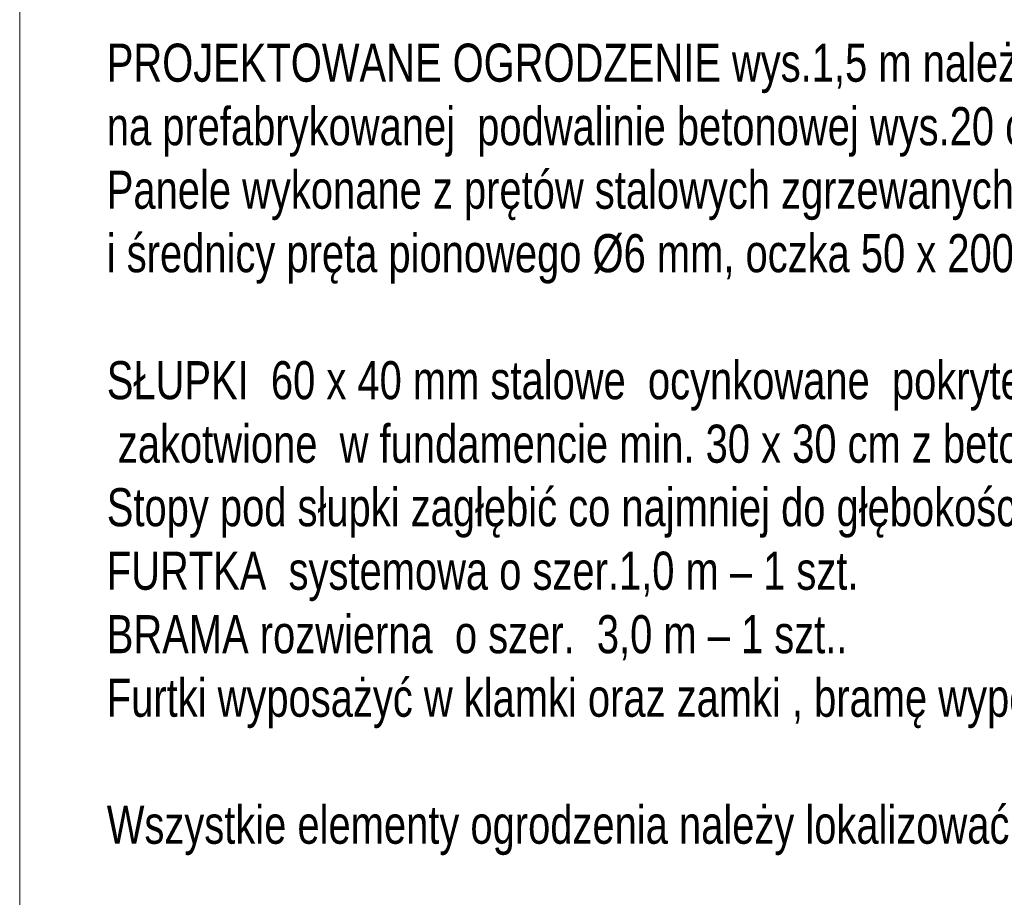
# Model space of a CAD drawing. Header units: inches. Extents: x 1156 to 71303, y -52654 to 51.
# Tile 128 of 151: x 63507 to 64437, y -42950 to -42120. Entities that reach past the tile are written whole.
import ezdxf

# ---------------------------------------------------------------- set-up
doc = ezdxf.new("R2010")
doc.units = ezdxf.units.IN
doc.header["$MEASUREMENT"] = 0
doc.layers.get('0').update_dxf_attribs({"lineweight": 0})
doc.layers.add('--opisy', color=7, linetype='Continuous', lineweight=0)
doc.styles.add('1-100', font='arial.ttf', dxfattribs={"width": 0.75, "height": 18})

msp = doc.modelspace()

# ---------------------------------------------------------------- linework, layer by layer
at = {"linetype": 'Continuous', "ltscale": 12}
msp.add_line((63506.706, -44727.805), (63506.706, -40187.805), dxfattribs=at)

# ---------------------------------------------------------------- texts
at = {"layer": '--opisy', "insert": (63589.022, -42142.892), "char_height": 36, "attachment_point": 1, "style": '1-100'}
msp.add_mtext('PROJEKTOWANE OGRODZENIE wys.1,5 m należy wykonać z  paneli szer.2,5 m i wys.1,23 m \\Pna prefabrykowanej  podwalinie betonowej wys.20 cm.\\PPanele wykonane z prętów stalowych zgrzewanych o średnicy pręta poziomego ( podwójnego)%%c8 mm \\Pi średnicy pręta pionowego %%c6 mm, oczka 50 x 200 mm.\\P\\PSŁUPKI  60 x 40 mm stalowe  ocynkowane  pokryte  powłoką poliestrową,\\P zakotwione  w fundamencie min. 30 x 30 cm z betonu  C20/25 (B25) W8. \\PStopy pod słupki zagłębić co najmniej do głębokości przemarzania, min.  0,8 m .\\PFURTKA  systemowa o szer.1,0 m – 1 szt.\\PBRAMA rozwierna  o szer.  3,0 m – 1 szt..\\PFurtki wyposażyć w klamki oraz zamki , bramę wyposażyć system kotwienia do podłoża\\P\\PWszystkie elementy ogrodzenia należy lokalizować  wewnątrz działki nr 67/24.', dxfattribs=at)

doc.saveas('drawing.dxf')
